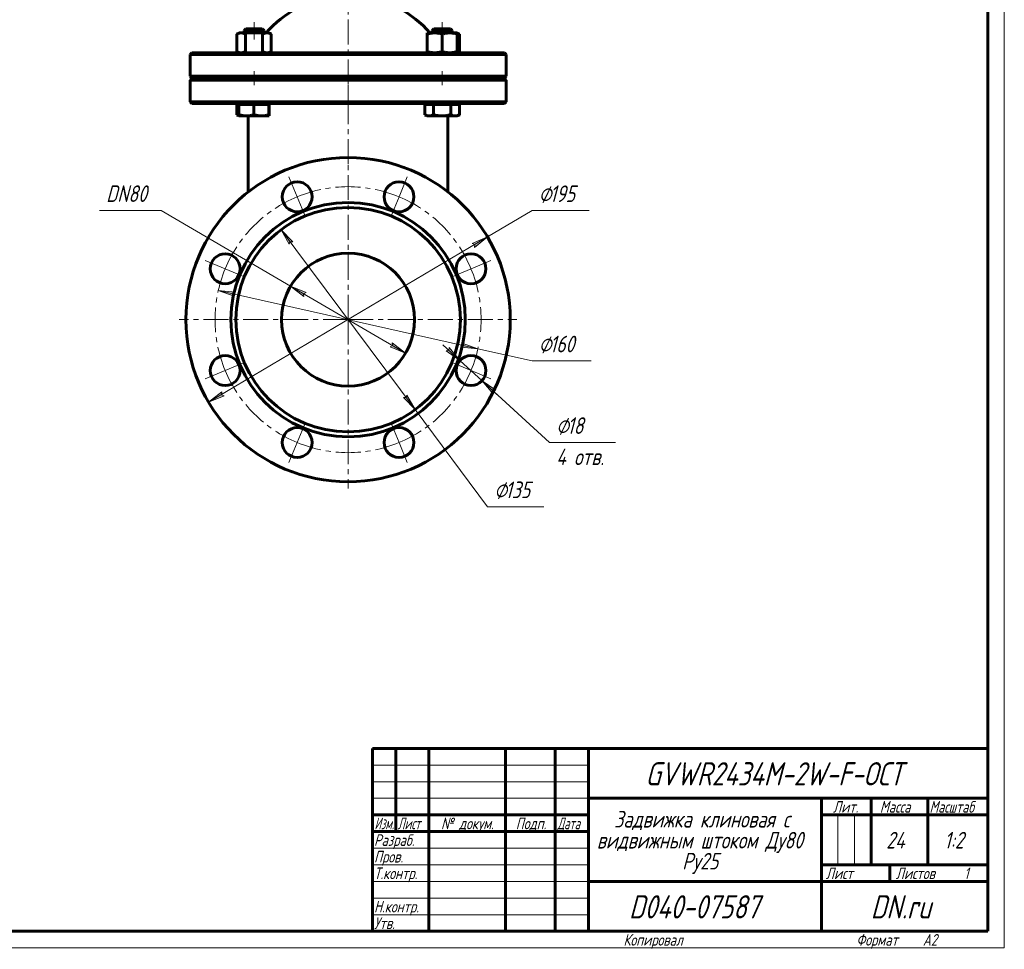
# Model space of a CAD drawing. Header units: millimetres. Extents: x 0 to 594, y 0 to 420.
# Tile 10 of 11: x 298 to 594, y 0 to 279. Entities that reach past the tile are written whole.
import ezdxf

# ---------------------------------------------------------------- set-up
doc = ezdxf.new("R2010")
doc.units = ezdxf.units.MM
for name, pattern in [('K5LT-1', [0]), ('K5LT_AXLED', [12, 7.5, -1.5, 1.5, -1.5]), ('K5LT_BASIC', [0]), ('K5LT_THIN', [0])]:
    doc.linetypes.add(name, pattern=pattern)
doc.layers.add('Системный слой', color=7, linetype='Continuous')
doc.layers.add('Системный слой (1)', color=251, linetype='Continuous', true_color=0x6c6c6c)
doc.styles.add('KDIMTEXTSTYLE', font='txt', dxfattribs={"width": 0.96, "oblique": 15, "height": 5})
doc.styles.add('KTEXTSTYLE', font='txt', dxfattribs={"width": 0.96, "height": 5})
doc.dimstyles.new('KDIMSTYLE (0.50)', dxfattribs={"dimtxt": 5, "dimasz": 1, "dimexe": 2, "dimexo": 0, "dimgap": 1, "dimtad": 1, "dimlfac": 2, "dimtxsty": 'KDIMTEXTSTYLE', "dimsah": 1, "dimcen": 0, "dimdle": 1, "dimadec": 0, "dimazin": 0, "dimtfac": 0.667, "dimtmove": 0, "dimatfit": 3, "dimfxl": 1, "dimtvp": 1, "dimtolj": 1, "dimtzin": 0, "dimarcsym": 0})

# ---------------------------------------------------------------- blocks, each defined once
blk = doc.blocks.new('U18')
at = {"layer": 'Системный слой (1)', "color": 143, "linetype": 'K5LT_BASIC', "lineweight": 60, "true_color": 0x33acca}
for start, end in [(118.0147, 139.1678), (40.8322, 61.9853)]:
    blk.add_arc((396.69, 253.94), 32.5, start, end, dxfattribs=at)
blk = doc.blocks.new('U19')
at = {"layer": 'Системный слой (1)', "color": 143, "linetype": 'K5LT_BASIC', "lineweight": 60, "true_color": 0x33acca}
for p, q in [((419.78, 250.59), (419.8, 250.58)), ((419.8, 250.58), (420.08, 250.43)), ((420.08, 250.43), (420.51, 250.27)), ((420.51, 250.27), (420.91, 250.2)), ((420.91, 250.2), (421.06, 250.19))]:
    blk.add_line(p, q, dxfattribs=at)
blk = doc.blocks.new('U20')
at = {"layer": 'Системный слой (1)', "color": 143, "linetype": 'K5LT_BASIC', "lineweight": 60, "true_color": 0x33acca}
for p, q in [((372.91, 250.2), (372.92, 250.28)), ((372.91, 250.19), (372.91, 250.2)), ((372.91, 250.19), (372.91, 250.19)), ((372.92, 250.45), (372.93, 250.59)), ((372.92, 250.28), (372.92, 250.45))]:
    blk.add_line(p, q, dxfattribs=at)
blk = doc.blocks.new('U21')
at = {"layer": 'Системный слой (1)', "color": 143, "linetype": 'K5LT_BASIC', "lineweight": 60, "true_color": 0x33acca}
for p, q in [((363.21, 250.59), (363.23, 250.58)), ((363.23, 250.58), (363.46, 250.46)), ((363.46, 250.46), (363.69, 250.36)), ((363.69, 250.36), (363.9, 250.28))]:
    blk.add_line(p, q, dxfattribs=at)
blk = doc.blocks.new('U22')
at = {"layer": 'Системный слой (1)', "color": 143, "linetype": 'K5LT_BASIC', "lineweight": 60, "true_color": 0x33acca}
for p, q in [((429.7, 269.36), (429.93, 269.46)), ((429.93, 269.46), (430.17, 269.59)), ((429.48, 269.28), (429.7, 269.36))]:
    blk.add_line(p, q, dxfattribs=at)
blk = doc.blocks.new('U23')
at = {"layer": 'Системный слой (1)', "color": 143, "linetype": 'K5LT_BASIC', "lineweight": 60, "true_color": 0x33acca}
for p, q in [((429.7, 275.02), (429.48, 275.1)), ((429.93, 274.92), (429.7, 275.02)), ((430.17, 274.79), (429.93, 274.92))]:
    blk.add_line(p, q, dxfattribs=at)
blk = doc.blocks.new('U25')
at = {"layer": 'Системный слой (1)', "color": 30, "linetype": 'K5LT_AXLED', "lineweight": 18, "true_color": 0xff8000}
for q in [(396.69, 239.69), (345.94, 188.94), (447.44, 188.94), (396.69, 138.19)]:
    blk.add_line((396.69, 188.94), q, dxfattribs=at)
blk = doc.blocks.new('D5')
at = {"layer": 'Системный слой (1)'}
for points in [[(434.66, 210.68), (438.63, 213.8), (433.99, 211.81), (434.76, 211.5)], [(354.75, 164.09), (359.39, 166.07), (358.62, 166.38), (358.72, 167.2)]]:
    blk.add_hatch(color=7, dxfattribs=at).paths.add_polyline_path(points)
at = {"layer": 'Системный слой (1)', "color": 7, "linetype": 'K5LT_THIN', "lineweight": 18, "true_color": 0xffffff}
for p, q in [((438.63, 213.8), (452.01, 221.72)), ((354.75, 164.09), (438.63, 213.8)), ((433.99, 211.81), (438.63, 213.8)), ((438.63, 213.8), (434.66, 210.68)), ((434.76, 211.5), (433.99, 211.81)), ((434.66, 210.68), (434.76, 211.5)), ((354.75, 164.09), (358.72, 167.2)), ((359.39, 166.07), (354.75, 164.09)), ((358.72, 167.2), (358.62, 166.38)), ((358.62, 166.38), (359.39, 166.07))]:
    blk.add_line(p, q, dxfattribs=at)
blk.add_wipeout([(454.01, 222.72), (454.01, 230.11), (466.68, 230.11), (466.68, 222.72)]).dxf.layer = 'Системный слой (1)'
blk.add_line((452.01, 221.72), (469.21, 221.72), dxfattribs=at)
at = {"layer": 'Системный слой (1)', "color": 7, "char_height": 5, "attachment_point": 1, "style": 'KTEXTSTYLE'}
for s, insert in [('\\fArial|b0|c204|p34;\\H5.0;\\W1.000;\\Q15;\\fGOST Type AU|b0|i0|c204|p34;\\Q15;\\W0.960;⌀', (454.01, 229.31)), ('\\fArial|b0|c204|p34;\\H5.0;\\W1.000;\\Q15;\\fGOST Type AU|b0|i0|c204|p34;\\Q15;\\W0.960;195', (457.32, 229.31))]:
    blk.add_mtext(s, dxfattribs=dict(at, insert=insert))
blk = doc.blocks.new('KDIMARROW_01')
at = {"layer": 'Системный слой'}
blk.add_hatch(color=0, dxfattribs=at).paths.add_polyline_path([(0, 0), (-5, 0.66), (-4.5, 0), (-5, -0.66)])
at = {"layer": 'Системный слой', "color": 0, "linetype": 'K5LT_THIN', "lineweight": 18}
for p, q in [((-4.5, 0), (-5, 0.66)), ((-5, 0.66), (0, 0)), ((0, 0), (-5, -0.66)), ((-5, -0.66), (-4.5, 0))]:
    blk.add_line(p, q, dxfattribs=at)
at = {"layer": 'Системный слой (1)', "color": 0, "linetype": 'K5LT_THIN', "lineweight": 18}
blk.add_line((194.06, 188.94), (193.56, 188.94), dxfattribs=at)
blk = doc.blocks.new('D6')
at = {"layer": 'Системный слой (1)'}
for points in [[(380.04, 212.39), (376.52, 216), (378.98, 211.6), (379.21, 212.39)], [(416.86, 161.88), (414.4, 166.28), (414.17, 165.49), (413.34, 165.5)]]:
    blk.add_hatch(color=7, dxfattribs=at).paths.add_polyline_path(points)
at = {"layer": 'Системный слой (1)', "color": 7, "linetype": 'K5LT_THIN', "lineweight": 18, "true_color": 0xffffff}
for p, q in [((376.52, 216), (380.04, 212.39)), ((378.98, 211.6), (376.52, 216)), ((376.52, 216), (416.86, 161.88)), ((379.21, 212.39), (378.98, 211.6)), ((380.04, 212.39), (379.21, 212.39)), ((414.17, 165.49), (414.4, 166.28)), ((414.4, 166.28), (416.86, 161.88)), ((416.86, 161.88), (413.34, 165.5)), ((413.34, 165.5), (414.17, 165.49)), ((416.86, 161.88), (438.63, 132.67))]:
    blk.add_line(p, q, dxfattribs=at)
blk.add_wipeout([(440.63, 133.67), (440.63, 141.06), (453.04, 141.06), (453.04, 133.67)]).dxf.layer = 'Системный слой (1)'
blk.add_line((438.63, 132.67), (455.56, 132.67), dxfattribs=at)
at = {"layer": 'Системный слой (1)', "color": 7, "char_height": 5, "attachment_point": 1, "style": 'KTEXTSTYLE'}
for s, insert in [('\\fArial|b0|c204|p34;\\H5.0;\\W1.000;\\Q15;\\fGOST Type AU|b0|i0|c204|p34;\\Q15;\\W0.960;⌀', (440.63, 140.26)), ('\\fArial|b0|c204|p34;\\H5.0;\\W1.000;\\Q15;\\fGOST Type AU|b0|i0|c204|p34;\\Q15;\\W0.960;135', (443.94, 140.26))]:
    blk.add_mtext(s, dxfattribs=dict(at, insert=insert))
blk = doc.blocks.new('D7')
at = {"layer": 'Системный слой (1)'}
for points in [[(384.07, 197.07), (379.42, 199.02), (383.4, 195.93), (383.3, 196.75)], [(413.97, 178.86), (409.98, 181.95), (410.08, 181.13), (409.32, 180.81)]]:
    blk.add_hatch(color=7, dxfattribs=at).paths.add_polyline_path(points)
at = {"layer": 'Системный слой (1)', "color": 7, "linetype": 'K5LT_THIN', "lineweight": 18, "true_color": 0xffffff}
for p, q in [((379.42, 199.02), (340.47, 221.74)), ((379.42, 199.02), (384.07, 197.07)), ((383.4, 195.93), (379.42, 199.02)), ((413.97, 178.86), (379.42, 199.02)), ((384.07, 197.07), (383.3, 196.75)), ((383.3, 196.75), (383.4, 195.93)), ((409.32, 180.81), (410.08, 181.13)), ((413.97, 178.86), (409.32, 180.81)), ((410.08, 181.13), (409.98, 181.95)), ((409.98, 181.95), (413.97, 178.86))]:
    blk.add_line(p, q, dxfattribs=at)
blk.add_wipeout([(323.95, 222.74), (323.95, 230.12), (337.89, 230.12), (337.89, 222.74)]).dxf.layer = 'Системный слой (1)'
blk.add_line((340.47, 221.74), (321.95, 221.74), dxfattribs=at)
at = {"layer": 'Системный слой (1)', "color": 7, "insert": (323.95, 229.33), "char_height": 5, "attachment_point": 1, "style": 'KTEXTSTYLE'}
blk.add_mtext('\\fArial|b0|c204|p34;\\H5.0;\\W1.000;\\Q15;\\fGOST Type AU|b0|i0|c204|p34;\\Q15;\\W0.960;DN80', dxfattribs=at)
blk = doc.blocks.new('D8')
at = {"layer": 'Системный слой (1)'}
for points in [[(430.33, 176.67), (427.09, 180.54), (427.01, 179.72), (426.2, 179.57)], [(441.09, 167.7), (436.96, 170.59), (440.2, 166.73), (440.28, 167.55)]]:
    blk.add_hatch(color=7, dxfattribs=at).paths.add_polyline_path(points)
at = {"layer": 'Системный слой (1)', "color": 7, "linetype": 'K5LT_THIN', "lineweight": 18, "true_color": 0xffffff}
for p, q in [((430.33, 176.67), (425.17, 181.41)), ((427.01, 179.72), (426.2, 179.57)), ((426.2, 179.57), (430.33, 176.67)), ((427.09, 180.54), (427.01, 179.72)), ((430.33, 176.67), (427.09, 180.54)), ((430.33, 176.67), (436.96, 170.59)), ((436.96, 170.59), (440.2, 166.73)), ((441.09, 167.7), (436.96, 170.59)), ((436.96, 170.59), (442.12, 165.86)), ((436.96, 170.59), (457.25, 151.99)), ((440.2, 166.73), (440.28, 167.55)), ((440.28, 167.55), (441.09, 167.7))]:
    blk.add_line(p, q, dxfattribs=at)
blk.add_wipeout([(459.25, 143.6), (459.25, 160.37), (474.49, 160.37), (474.49, 143.6)]).dxf.layer = 'Системный слой (1)'
blk.add_line((457.25, 151.99), (477.12, 151.99), dxfattribs=at)
at = {"layer": 'Системный слой (1)', "color": 7, "char_height": 5, "attachment_point": 1, "style": 'KTEXTSTYLE'}
for s, insert in [('\\fArial|b0|c204|p34;\\H5.0;\\W1.000;\\Q15;\\fGOST Type AU|b0|i0|c204|p34;\\Q15;\\W0.960;⌀', (459.25, 159.57)), ('\\fArial|b0|c204|p34;\\H5.0;\\W1.000;\\Q15;\\fGOST Type AU|b0|i0|c204|p34;\\Q15;\\W0.960;18', (462.56, 159.57)), ('\\fArial|b0|c204|p34;\\H5.0;\\W1.000;\\Q15;\\fGOST Type AU|b0|i0|c204|p34;\\Q15;\\W0.960;4 отв.', (459.25, 150.19))]:
    blk.add_mtext(s, dxfattribs=dict(at, insert=insert))
blk = doc.blocks.new('U27')
at = {"layer": 'Системный слой (1)', "color": 30, "linetype": 'K5LT_AXLED', "lineweight": 18, "true_color": 0xff8000}
for p, q in [((381.38, 225.9), (378.9, 231.9)), ((412, 225.9), (414.49, 231.9)), ((383.87, 219.89), (381.38, 225.9)), ((409.51, 219.89), (412, 225.9)), ((359.74, 204.25), (353.73, 206.74)), ((433.65, 204.25), (439.65, 206.74)), ((365.74, 201.76), (359.74, 204.25)), ((427.64, 201.76), (433.65, 204.25)), ((365.74, 176.12), (359.74, 173.63)), ((427.64, 176.12), (433.65, 173.63)), ((359.74, 173.63), (353.73, 171.15)), ((433.65, 173.63), (439.65, 171.15)), ((383.87, 157.99), (381.38, 151.99)), ((409.51, 157.99), (412, 151.99)), ((381.38, 151.99), (378.9, 145.98)), ((412, 151.99), (414.49, 145.98))]:
    blk.add_line(p, q, dxfattribs=at)
for start, end in [(67.5, 112.5), (112.5, 157.5), (22.5, 67.5), (157.5, 202.5), (337.5, 22.5), (202.5, 247.5), (292.5, 337.5), (247.5, 292.5)]:
    blk.add_arc((396.69, 188.94), 40, start, end, dxfattribs=at)
blk = doc.blocks.new('D9')
at = {"layer": 'Системный слой (1)'}
for points in [[(362.05, 196.72), (362.69, 197.25), (357.66, 197.7), (362.4, 195.97)], [(435.72, 180.18), (430.99, 181.92), (431.33, 181.16), (430.7, 180.63)]]:
    blk.add_hatch(color=7, dxfattribs=at).paths.add_polyline_path(points)
at = {"layer": 'Системный слой (1)', "color": 7, "linetype": 'K5LT_THIN', "lineweight": 18, "true_color": 0xffffff}
for p, q in [((357.66, 197.7), (362.69, 197.25)), ((362.4, 195.97), (357.66, 197.7)), ((357.66, 197.7), (435.72, 180.18)), ((362.69, 197.25), (362.05, 196.72)), ((362.05, 196.72), (362.4, 195.97)), ((430.7, 180.63), (431.33, 181.16)), ((435.72, 180.18), (430.7, 180.63)), ((431.33, 181.16), (430.99, 181.92)), ((430.99, 181.92), (435.72, 180.18)), ((435.72, 180.18), (452.01, 176.52))]:
    blk.add_line(p, q, dxfattribs=at)
blk.add_wipeout([(454.01, 177.52), (454.01, 184.9), (467.19, 184.9), (467.19, 177.52)]).dxf.layer = 'Системный слой (1)'
blk.add_line((452.01, 176.52), (469.74, 176.52), dxfattribs=at)
at = {"layer": 'Системный слой (1)', "color": 7, "char_height": 5, "attachment_point": 1, "style": 'KTEXTSTYLE'}
for s, insert in [('\\fArial|b0|c204|p34;\\H5.0;\\W1.000;\\Q15;\\fGOST Type AU|b0|i0|c204|p34;\\Q15;\\W0.960;⌀', (454.01, 184.11)), ('\\fArial|b0|c204|p34;\\H5.0;\\W1.000;\\Q15;\\fGOST Type AU|b0|i0|c204|p34;\\Q15;\\W0.960;160', (457.32, 184.11))]:
    blk.add_mtext(s, dxfattribs=dict(at, insert=insert))
blk = doc.blocks.new('U30')
at = {"color": 7, "linetype": 'K5LT_THIN', "lineweight": 18, "true_color": 0xffffff}
for p, q in [((594, 420), (594, 0)), ((404, 55), (469, 55)), ((404, 50), (469, 50)), ((404, 45), (469, 45)), ((543.96, 25), (543.96, 40)), ((548.98, 25), (548.98, 40)), ((404, 30), (469, 30)), ((404, 25), (469, 25)), ((404, 20), (469, 20)), ((404, 15), (469, 15)), ((404, 10), (469, 10)), ((594, 0), (0, 0))]:
    blk.add_line(p, q, dxfattribs=at)
at = {"color": 143, "linetype": 'K5LT_BASIC', "lineweight": 60, "true_color": 0x33acca}
for p, q in [((589, 415), (589, 5)), ((404, 60), (589, 60)), ((404, 5), (404, 60)), ((411, 35), (411, 60)), ((421, 5), (421, 60)), ((444, 5), (444, 60)), ((459, 5), (459, 60)), ((469, 5), (469, 60)), ((469, 45), (589, 45)), ((539, 5), (539, 45)), ((554, 25), (554, 45)), ((571, 25), (571, 45)), ((404, 40), (469, 40)), ((539, 40), (554, 40)), ((554, 40), (589, 40)), ((404, 35), (469, 35)), ((539, 25), (589, 25)), ((559.57, 20), (559.57, 25)), ((469, 20), (539, 20)), ((539, 20), (589, 20)), ((589, 5), (20, 5))]:
    blk.add_line(p, q, dxfattribs=at)
at = {"color": 7, "attachment_point": 1, "style": 'KTEXTSTYLE'}
for s, insert, char_height in [('\\fArial|b0|c204|p34;\\H5.0;\\W1.000;\\Q15;\\fGOST Type AU|b0|i0|c204|p34;\\Q15;\\W0.960;\\H7.00;GVWR2434M-2W-F-ОСТ', (486.05, 55.86), 7), ('\\fArial|b0|c204|p34;\\H5.0;\\W1.000;\\Q15;\\fGOST Type AU|b0|i0|c204|p34;\\Q15;\\W0.926;\\H3.50;Масштаб', (571.52, 44.18), 3.5), ('\\fArial|b0|c204|p34;\\H5.0;\\W1.000;\\Q15;\\fGOST Type AU|b0|i0|c204|p34;\\Q15;\\W0.960;\\H3.50;Лит.', (542.47, 44.18), 3.5), ('\\fArial|b0|c204|p34;\\H5.0;\\W1.000;\\Q15;\\fGOST Type AU|b0|i0|c204|p34;\\Q15;\\W0.960;\\H3.50;Масса', (556.58, 44.18), 3.5), ('\\fArial|b0|c204|p34;\\H5.0;\\W1.000;\\Q15;\\fGOST Type AU|b0|i0|c204|p34;\\Q15;\\W0.786;\\H3.50;Изм.', (404.62, 39.18), 3.5), ('\\fArial|b0|c204|p34;\\H5.0;\\W1.000;\\Q15;\\fGOST Type AU|b0|i0|c204|p34;\\Q15;\\W0.800;\\H3.50;Лист', (411.61, 39.18), 3.5), ('\\fArial|b0|c204|p34;\\H5.0;\\W1.000;\\Q15;\\fGOST Type AU|b0|i0|c204|p34;\\Q15;\\W0.960;\\H3.50;№ докум.', (424.63, 39.18), 3.5), ('\\fArial|b0|c204|p34;\\H5.0;\\W1.000;\\Q15;\\fGOST Type AU|b0|i0|c204|p34;\\Q15;\\W0.960;\\H3.50;Подп.', (447.1, 39.18), 3.5), ('\\fArial|b0|c204|p34;\\H5.0;\\W1.000;\\Q15;\\fGOST Type AU|b0|i0|c204|p34;\\Q15;\\W0.800;\\H3.50;Дата', (459.61, 39.18), 3.5), ('\\fArial|b0|c204|p34;\\H5.0;\\W1.000;\\Q15;\\fGOST Type AU|b0|i0|c204|p34;\\Q15;\\W0.960;Задвижка клиновая с', (476.7, 41.21), 5), ('\\fArial|b0|c204|p34;\\H5.0;\\W1.000;\\Q15;\\fGOST Type AU|b0|i0|c204|p34;\\Q15;\\W0.960;\\H3.50;Разраб.', (404.5, 34.18), 3.5), ('\\fArial|b0|c204|p34;\\H5.0;\\W1.000;\\Q15;\\fGOST Type AU|b0|i0|c204|p34;\\Q15;\\W0.960;видвижным штоком Ду80', (471.47, 34.9), 5), ('\\fArial|b0|c204|p34;\\H5.0;\\W1.000;\\Q15;\\fGOST Type AU|b0|i0|c204|p34;\\Q15;\\W0.960;24', (558.48, 34.9), 5), ('\\fArial|b0|c204|p34;\\H5.0;\\W1.000;\\Q15;\\fGOST Type AU|b0|i0|c204|p34;\\Q15;\\W0.960;{\\c16737820;1:2}', (575.92, 34.9), 5), ('\\fArial|b0|c204|p34;\\H5.0;\\W1.000;\\Q15;\\fGOST Type AU|b0|i0|c204|p34;\\Q15;\\W0.960;\\H3.50;Пров.', (404.5, 29.18), 3.5), ('\\fArial|b0|c204|p34;\\H5.0;\\W1.000;\\Q15;\\fGOST Type AU|b0|i0|c204|p34;\\Q15;\\W0.960;Ру25', (497.14, 28.59), 5), ('\\fArial|b0|c204|p34;\\H5.0;\\W1.000;\\Q15;\\fGOST Type AU|b0|i0|c204|p34;\\Q15;\\W0.960;\\H3.50;Т.контр.', (404.5, 24.18), 3.5), ('\\fArial|b0|c204|p34;\\H5.0;\\W1.000;\\Q15;\\fGOST Type AU|b0|i0|c204|p34;\\Q15;\\W0.960;\\H3.50;Лист', (540.32, 24.18), 3.5), ('\\fArial|b0|c204|p34;\\H5.0;\\W1.000;\\Q15;\\fGOST Type AU|b0|i0|c204|p34;\\Q15;\\W0.960;\\H3.50;Листов', (561.36, 24.18), 3.5), ('\\fArial|b0|c204|p34;\\H5.0;\\W1.000;\\Q15;\\fGOST Type AU|b0|i0|c204|p34;\\Q15;\\W0.960;\\H3.50;1', (581.91, 24.18), 3.5), ('\\fArial|b0|c204|p34;\\H5.0;\\W1.000;\\Q15;\\fGOST Type AU|b0|i0|c204|p34;\\Q15;\\W0.960;\\H7.00;D040-07587', (481.15, 15.86), 7), ('\\fArial|b0|c204|p34;\\H5.0;\\W1.000;\\Q15;\\fGOST Type AU|b0|i0|c204|p34;\\Q15;\\W0.960;\\H7.00;DN.ru', (553.84, 15.86), 7), ('\\fArial|b0|c204|p34;\\H5.0;\\W1.000;\\Q15;\\fGOST Type AU|b0|i0|c204|p34;\\Q15;\\W0.960;\\H3.50;Н.контр.', (404.5, 14.18), 3.5), ('\\fArial|b0|c204|p34;\\H5.0;\\W1.000;\\Q15;\\fGOST Type AU|b0|i0|c204|p34;\\Q15;\\W0.960;\\H3.50;Утв.', (404.5, 9.18), 3.5), ('\\fArial|b0|c204|p34;\\H5.0;\\W1.000;\\Q15;\\fGOST Type AU|b0|i0|c204|p34;\\Q15;\\W0.960;\\H3.50;Копировал', (479.5, 4.18), 3.5), ('\\fArial|b0|c204|p34;\\H5.0;\\W1.000;\\Q15;\\fGOST Type AU|b0|i0|c204|p34;\\Q15;\\W0.960;\\H3.50;Формат', (549.5, 4.18), 3.5), ('\\fArial|b0|c204|p34;\\H5.0;\\W1.000;\\Q15;\\fGOST Type AU|b0|i0|c204|p34;\\Q15;\\W0.960;\\H3.50;A2', (569.5, 4.18), 3.5)]:
    blk.add_mtext(s, dxfattribs=dict(at, insert=insert, char_height=char_height))

msp = doc.modelspace()

# ---------------------------------------------------------------- linework, layer by layer
at = {"layer": 'Системный слой (1)', "color": 30, "linetype": 'K5LT_AXLED', "lineweight": 18, "true_color": 0xff8000}
for p, q in [((368.4072, 278.4404), (368.4072, 273.1904)), ((424.9758, 278.4404), (424.9758, 273.1904)), ((396.6915, 259.6904), (396.6915, 273.6392)), ((368.4072, 263.6904), (368.4072, 259.4404)), ((424.9758, 263.6904), (424.9758, 259.4404)), ((396.6915, 251.9404), (396.6915, 263.4404))]:
    msp.add_line(p, q, dxfattribs=at)
at = {"layer": 'Системный слой (1)', "color": 143, "linetype": 'K5LT_BASIC', "lineweight": 60, "true_color": 0x33acca}
for p, q in [((365.944, 276.4404), (365.4072, 275.9036)), ((365.4072, 275.1904), (365.4072, 275.9036)), ((365.4072, 275.9036), (368.386, 275.9036)), ((370.8705, 276.4404), (365.944, 276.4404)), ((368.386, 275.9036), (371.4072, 275.9036)), ((370.8705, 276.4404), (371.4072, 275.9036)), ((371.4072, 275.1904), (371.4072, 275.9036)), ((422.5126, 276.4404), (421.9758, 275.9036)), ((421.9758, 275.1904), (421.9758, 275.9036)), ((421.9758, 275.9036), (427.9757, 275.9036)), ((427.439, 276.4404), (422.5126, 276.4404)), ((427.439, 276.4404), (427.9758, 275.9036)), ((427.9757, 275.9036), (427.9758, 275.9036)), ((427.9758, 275.1904), (427.9758, 275.9036)), ((363.9072, 275.1904), (363.2111, 274.7885)), ((363.2111, 274.7885), (363.2111, 269.5923)), ((363.9072, 275.1904), (364.5101, 275.1904)), ((364.5101, 275.1904), (368.4072, 275.1904)), ((365.8092, 274.7885), (365.8092, 269.5923)), ((368.4072, 275.1904), (372.3044, 275.1904)), ((371.0053, 274.7885), (371.0053, 269.5923)), ((372.3044, 275.1904), (372.9072, 275.1904)), ((372.9072, 275.1904), (373.6034, 274.7885)), ((373.6034, 274.7885), (373.6034, 269.5923)), ((420.4758, 274.7885), (420.4758, 275.1904)), ((420.4758, 275.1904), (422.7258, 275.1904)), ((420.4758, 274.7885), (420.4758, 269.5923)), ((422.7258, 275.1904), (427.2258, 275.1904)), ((424.9758, 274.7885), (424.9758, 269.5923)), ((427.2258, 275.1904), (429.4758, 275.1904)), ((429.4758, 275.1904), (430.1719, 274.7885)), ((429.4758, 275.1904), (429.4758, 274.7885)), ((429.4758, 274.7885), (429.4758, 269.5923)), ((430.1719, 274.7885), (430.1719, 269.5923)), ((363.9072, 269.1904), (363.2111, 269.5923)), ((372.9072, 269.1904), (373.6034, 269.5923)), ((420.4758, 269.1904), (420.4758, 269.5923)), ((429.4758, 269.5923), (429.4758, 269.1904)), ((429.4758, 269.1904), (430.1719, 269.5923)), ((349.6915, 269.1904), (349.1915, 268.6904)), ((349.1915, 262.1904), (349.1915, 268.6904)), ((349.1915, 268.6904), (444.1915, 268.6904)), ((443.6915, 269.1904), (349.6915, 269.1904)), ((443.6915, 269.1904), (444.1915, 268.6904)), ((444.1915, 262.1904), (444.1915, 268.6904)), ((349.6915, 261.6904), (349.1915, 262.1904)), ((444.1915, 262.1904), (349.1915, 262.1904)), ((349.6915, 261.4404), (349.1915, 260.9404)), ((349.1915, 260.9404), (444.1915, 260.9404)), ((349.1915, 254.4404), (349.1915, 260.9404)), ((349.6915, 261.6904), (443.6915, 261.6904)), ((443.6915, 261.4404), (349.6915, 261.4404)), ((365.4072, 261.4404), (365.4072, 261.6904)), ((371.4072, 261.4404), (371.4072, 261.6904)), ((421.9758, 261.4404), (421.9758, 261.6904)), ((427.9758, 261.4404), (427.9758, 261.6904)), ((443.6915, 261.6904), (444.1915, 262.1904)), ((443.6915, 261.4404), (444.1915, 260.9404)), ((444.1915, 254.4404), (444.1915, 260.9404)), ((349.6915, 253.9404), (349.1915, 254.4404)), ((444.1915, 254.4404), (349.1915, 254.4404)), ((349.6915, 253.9404), (443.6915, 253.9404)), ((363.2112, 253.6403), (363.889, 253.6403)), ((363.2112, 253.6403), (363.2112, 250.5923)), ((363.889, 253.6403), (363.889, 250.5923)), ((363.889, 253.6403), (366.1297, 253.6403)), ((363.9072, 253.6403), (363.9072, 253.9404)), ((366.1297, 253.6403), (368.3705, 253.6403)), ((368.3705, 253.6403), (368.3705, 250.5923)), ((368.3705, 253.6403), (370.6296, 253.6403)), ((370.6296, 253.6403), (372.8888, 253.6403)), ((372.8888, 253.6403), (372.8888, 250.5923)), ((372.8888, 253.6403), (372.9071, 253.6403)), ((372.9071, 253.6403), (372.9255, 253.6403)), ((372.9072, 253.6403), (372.9072, 253.9404)), ((372.9255, 253.6403), (372.9255, 250.5923)), ((419.7798, 253.6403), (419.7798, 250.5923)), ((419.7798, 253.6403), (421.0629, 253.6403)), ((420.4758, 253.6403), (420.4758, 253.9404)), ((421.0629, 253.6403), (422.346, 253.6403)), ((422.346, 253.6403), (422.346, 250.5923)), ((422.346, 253.6403), (424.944, 253.6403)), ((424.944, 253.6403), (427.542, 253.6403)), ((427.542, 253.6403), (428.8569, 253.6403)), ((427.542, 253.6403), (427.542, 250.5923)), ((428.8569, 253.6403), (430.1718, 253.6403)), ((429.4758, 253.6403), (429.4758, 253.9404)), ((430.1718, 253.6403), (430.1718, 250.5923)), ((443.6915, 253.9404), (444.1915, 254.4404)), ((363.9071, 250.1904), (363.2315, 250.5805)), ((366.1297, 250.1903), (363.9072, 250.1903)), ((370.6296, 250.1903), (366.1297, 250.1903)), ((366.6915, 240.3244), (366.6915, 250.1903)), ((372.9071, 250.1903), (370.6296, 250.1903)), ((372.9072, 250.1903), (372.9071, 250.1903)), ((420.4758, 250.1903), (419.8, 250.5805)), ((421.0629, 250.1903), (420.4758, 250.1903)), ((424.944, 250.1903), (421.0629, 250.1903)), ((428.8569, 250.1903), (424.944, 250.1903)), ((426.6915, 250.1903), (426.6915, 240.3244)), ((429.4758, 250.1903), (428.8569, 250.1903)), ((429.4758, 250.1903), (430.1516, 250.5805)), ((430.1718, 250.5923), (430.1512, 250.5803)), ((366.6915, 227.3665), (366.6915, 240.3244)), ((426.6915, 240.3244), (426.6915, 227.3665))]:
    msp.add_line(p, q, dxfattribs=at)
for centre, radius in [((396.6915, 188.9404), 48.75), ((381.3842, 225.8956), 4.5), ((411.9989, 225.8956), 4.5), ((396.6915, 188.9404), 35.25), ((396.6915, 188.9404), 33.75), ((359.7363, 204.2477), 4.5), ((396.6915, 188.9404), 20), ((433.6467, 204.2477), 4.5), ((359.7363, 173.6331), 4.5), ((433.6467, 173.6331), 4.5), ((381.3842, 151.9852), 4.5), ((411.9989, 151.9852), 4.5)]:
    msp.add_circle(centre, radius, dxfattribs=at)
for points, knots in [([(364.5101, 275.1904), (364.4536, 275.1904), (364.3424, 275.1856), (364.1767, 275.1642), (364.0165, 275.1306), (363.8596, 275.0858), (363.6774, 275.0209), (363.4627, 274.9265), (363.2967, 274.8379), (363.2111, 274.7885)], [0, 0, 0, 0, 1.41385813, 2.7452481, 4.00367356, 5.20677346, 6.3892885, 8.16295536, 10, 10, 10, 10]), ([(365.8092, 274.7885), (365.6976, 274.8529), (365.5077, 274.9515), (365.2531, 275.0561), (365.038, 275.1232), (364.8383, 275.166), (364.6645, 275.1866), (364.556, 275.1904), (364.5101, 275.1904)], [0, 0, 0, 0, 2.09027351, 3.69653545, 5.22199797, 6.65059964, 8.0107907, 9, 9, 9, 9]), ([(372.3044, 275.1904), (372.2478, 275.1904), (372.1366, 275.1856), (371.9709, 275.1642), (371.8107, 275.1306), (371.6539, 275.0858), (371.4716, 275.0209), (371.2569, 274.9265), (371.0909, 274.8379), (371.0053, 274.7885)], [0, 0, 0, 0, 1.41385813, 2.7452481, 4.00367356, 5.20677346, 6.3892885, 8.16295536, 10, 10, 10, 10]), ([(373.6034, 274.7885), (373.4918, 274.8529), (373.3019, 274.9515), (373.0474, 275.0561), (372.8322, 275.1232), (372.6325, 275.166), (372.4587, 275.1866), (372.3502, 275.1904), (372.3044, 275.1904)], [0, 0, 0, 0, 2.09027351, 3.69653545, 5.22199797, 6.65059964, 8.0107907, 9, 9, 9, 9]), ([(422.7258, 275.1904), (422.6278, 275.1904), (422.4353, 275.1856), (422.1483, 275.1642), (421.8707, 275.1306), (421.5991, 275.0858), (421.2834, 275.0209), (420.9116, 274.9265), (420.624, 274.8379), (420.4758, 274.7885)], [0, 0, 0, 0, 1.41385813, 2.7452481, 4.00367356, 5.20677346, 6.3892885, 8.16295536, 10, 10, 10, 10]), ([(424.9758, 274.7885), (424.7825, 274.8529), (424.4536, 274.9515), (424.0127, 275.0561), (423.6401, 275.1232), (423.2942, 275.166), (422.9931, 275.1866), (422.8053, 275.1904), (422.7258, 275.1904)], [0, 0, 0, 0, 2.09027351, 3.69653545, 5.22199797, 6.65059964, 8.0107907, 9, 9, 9, 9]), ([(427.2258, 275.1904), (427.1278, 275.1904), (426.9353, 275.1856), (426.6483, 275.1642), (426.3707, 275.1306), (426.0991, 275.0858), (425.7834, 275.0209), (425.4116, 274.9265), (425.124, 274.8379), (424.9758, 274.7885)], [0, 0, 0, 0, 1.41385813, 2.7452481, 4.00367356, 5.20677346, 6.3892885, 8.16295536, 10, 10, 10, 10]), ([(429.4758, 274.7885), (429.2825, 274.8529), (428.9536, 274.9515), (428.5127, 275.0561), (428.1401, 275.1232), (427.7942, 275.166), (427.4931, 275.1866), (427.3053, 275.1904), (427.2258, 275.1904)], [0, 0, 0, 0, 2.09027351, 3.69653545, 5.22199797, 6.65059964, 8.0107907, 9, 9, 9, 9]), ([(363.2111, 269.5923), (363.3227, 269.5279), (363.5126, 269.4292), (363.7671, 269.3247), (363.9823, 269.2576), (364.182, 269.2148), (364.3558, 269.1942), (364.4643, 269.1904), (364.5101, 269.1904)], [0, 0, 0, 0, 2.09027351, 3.69653545, 5.22199797, 6.65059964, 8.0107907, 9, 9, 9, 9]), ([(364.5101, 269.1904), (364.5667, 269.1904), (364.6779, 269.1952), (364.8436, 269.2166), (365.0038, 269.2502), (365.1606, 269.295), (365.3429, 269.3599), (365.5576, 269.4543), (365.7236, 269.5429), (365.8092, 269.5923)], [0, 0, 0, 0, 1.41385813, 2.7452481, 4.00367356, 5.20677346, 6.3892885, 8.16295536, 10, 10, 10, 10]), ([(371.0053, 269.5923), (371.1169, 269.5279), (371.3068, 269.4292), (371.5614, 269.3247), (371.7765, 269.2576), (371.9762, 269.2148), (372.15, 269.1942), (372.2585, 269.1904), (372.3044, 269.1904)], [0, 0, 0, 0, 2.09027351, 3.69653545, 5.22199797, 6.65059964, 8.0107907, 9, 9, 9, 9]), ([(372.3044, 269.1904), (372.3609, 269.1904), (372.4721, 269.1952), (372.6378, 269.2166), (372.798, 269.2502), (372.9549, 269.295), (373.1371, 269.3599), (373.3518, 269.4543), (373.5178, 269.5429), (373.6034, 269.5923)], [0, 0, 0, 0, 1.41385813, 2.7452481, 4.00367356, 5.20677346, 6.3892885, 8.16295536, 10, 10, 10, 10]), ([(420.4758, 269.5923), (420.6691, 269.5279), (420.998, 269.4292), (421.4389, 269.3247), (421.8115, 269.2576), (422.1574, 269.2148), (422.4584, 269.1942), (422.6463, 269.1904), (422.7258, 269.1904)], [0, 0, 0, 0, 2.09027351, 3.69653545, 5.22199797, 6.65059964, 8.0107907, 9, 9, 9, 9]), ([(422.7258, 269.1904), (422.8238, 269.1904), (423.0163, 269.1952), (423.3033, 269.2166), (423.5808, 269.2502), (423.8525, 269.295), (424.1682, 269.3599), (424.54, 269.4543), (424.8275, 269.5429), (424.9758, 269.5923)], [0, 0, 0, 0, 1.41385813, 2.7452481, 4.00367356, 5.20677346, 6.3892885, 8.16295536, 10, 10, 10, 10]), ([(424.9758, 269.5923), (425.1691, 269.5279), (425.498, 269.4292), (425.9389, 269.3247), (426.3115, 269.2576), (426.6574, 269.2148), (426.9584, 269.1942), (427.1463, 269.1904), (427.2258, 269.1904)], [0, 0, 0, 0, 2.09027351, 3.69653545, 5.22199797, 6.65059964, 8.0107907, 9, 9, 9, 9]), ([(427.2258, 269.1904), (427.3238, 269.1904), (427.5163, 269.1952), (427.8033, 269.2166), (428.0808, 269.2502), (428.3525, 269.295), (428.6682, 269.3599), (429.04, 269.4543), (429.3275, 269.5429), (429.4758, 269.5923)], [0, 0, 0, 0, 1.41385813, 2.7452481, 4.00367356, 5.20677346, 6.3892885, 8.16295536, 10, 10, 10, 10]), ([(363.889, 250.5923), (364.0815, 250.5278), (364.409, 250.4292), (364.8481, 250.3246), (365.2192, 250.2575), (365.5637, 250.2147), (365.8635, 250.1942), (366.0506, 250.1903), (366.1297, 250.1903)], [0, 0, 0, 0, 2.09027351, 3.69653545, 5.22199797, 6.65059964, 8.0107907, 9, 9, 9, 9]), ([(363.9071, 250.1904), (363.9064, 250.1909), (363.9048, 250.1963), (363.9026, 250.2178), (363.9003, 250.2509), (363.8982, 250.295), (363.8956, 250.3593), (363.8926, 250.4536), (363.8902, 250.5425), (363.889, 250.5923)], [0, 0, 0, 0, 1.39499864, 2.69593029, 3.94119445, 5.142079, 6.32940514, 8.12583794, 10, 10, 10, 10]), ([(366.1297, 250.1903), (366.2273, 250.1903), (366.4191, 250.1951), (366.7049, 250.2165), (366.9813, 250.2502), (367.2518, 250.2949), (367.5662, 250.3598), (367.9365, 250.4542), (368.2229, 250.5429), (368.3705, 250.5923)], [0, 0, 0, 0, 1.41385813, 2.7452481, 4.00367356, 5.20677346, 6.3892885, 8.16295536, 10, 10, 10, 10]), ([(368.3705, 250.5923), (368.5646, 250.5278), (368.8948, 250.4292), (369.3375, 250.3246), (369.7116, 250.2575), (370.059, 250.2147), (370.3612, 250.1942), (370.5498, 250.1903), (370.6296, 250.1903)], [0, 0, 0, 0, 2.09027351, 3.69653545, 5.22199797, 6.65059964, 8.0107907, 9, 9, 9, 9]), ([(370.6296, 250.1903), (370.728, 250.1903), (370.9213, 250.1951), (371.2095, 250.2165), (371.4881, 250.2502), (371.7609, 250.2949), (372.0779, 250.3598), (372.4512, 250.4542), (372.7399, 250.5429), (372.8888, 250.5923)], [0, 0, 0, 0, 1.41385813, 2.7452481, 4.00367356, 5.20677346, 6.3892885, 8.16295536, 10, 10, 10, 10]), ([(372.8888, 250.5923), (372.8903, 250.5278), (372.893, 250.4292), (372.8966, 250.3246), (372.8997, 250.2575), (372.9025, 250.2147), (372.905, 250.1942), (372.9065, 250.1903), (372.9071, 250.1903)], [0, 0, 0, 0, 2.09027351, 3.69653545, 5.22199797, 6.65059964, 8.0107907, 9, 9, 9, 9]), ([(421.0629, 250.1903), (421.1187, 250.1903), (421.2285, 250.1951), (421.3922, 250.2165), (421.5505, 250.2502), (421.7054, 250.2949), (421.8854, 250.3598), (422.0974, 250.4542), (422.2614, 250.5429), (422.346, 250.5923)], [0, 0, 0, 0, 1.41385813, 2.7452481, 4.00367356, 5.20677346, 6.3892885, 8.16295536, 10, 10, 10, 10]), ([(422.346, 250.5923), (422.5692, 250.5278), (422.9489, 250.4292), (423.458, 250.3246), (423.8882, 250.2575), (424.2877, 250.2147), (424.6353, 250.1942), (424.8522, 250.1903), (424.944, 250.1903)], [0, 0, 0, 0, 2.09027351, 3.69653545, 5.22199797, 6.65059964, 8.0107907, 9, 9, 9, 9]), ([(424.944, 250.1903), (425.0571, 250.1903), (425.2794, 250.1951), (425.6108, 250.2165), (425.9313, 250.2502), (426.245, 250.2949), (426.6095, 250.3598), (427.0388, 250.4542), (427.3708, 250.5429), (427.542, 250.5923)], [0, 0, 0, 0, 1.41385813, 2.7452481, 4.00367356, 5.20677346, 6.3892885, 8.16295536, 10, 10, 10, 10]), ([(427.542, 250.5923), (427.6549, 250.5278), (427.8471, 250.4292), (428.1048, 250.3246), (428.3226, 250.2575), (428.5247, 250.2147), (428.7007, 250.1942), (428.8105, 250.1903), (428.8569, 250.1903)], [0, 0, 0, 0, 2.09027351, 3.69653545, 5.22199797, 6.65059964, 8.0107907, 9, 9, 9, 9]), ([(428.8569, 250.1903), (428.9142, 250.1903), (429.0267, 250.1951), (429.1944, 250.2165), (429.3566, 250.2502), (429.5154, 250.2949), (429.6998, 250.3598), (429.9171, 250.4542), (430.0852, 250.5429), (430.1718, 250.5923)], [0, 0, 0, 0, 1.41385813, 2.7452481, 4.00367356, 5.20677346, 6.3892885, 8.16295536, 10, 10, 10, 10])]:
    msp.add_open_spline(points, degree=3, knots=knots, dxfattribs=at)
at = {"layer": 'Системный слой (1)', "color": 7, "linetype": 'K5LT-1'}
for points, knots in [([(368.4072, 275.1904), (368.3656, 275.1904), (368.283, 275.1897), (368.1603, 275.1868), (368.0381, 275.182), (367.8747, 275.173), (367.6698, 275.157), (367.4334, 275.1313), (367.2053, 275.1002), (367.0222, 275.0706), (366.8737, 275.0439), (366.7617, 275.0224), (366.6486, 274.9993), (366.5144, 274.9703), (366.3585, 274.9343), (366.1794, 274.8899), (365.9965, 274.8416), (365.8721, 274.8066), (365.8092, 274.7885)], [0.527138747, 0.527138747, 0.527138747, 0.527138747, 0.553145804, 0.579152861, 0.605159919, 0.631166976, 0.68318109, 0.735195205, 0.780519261, 0.825843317, 0.848505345, 0.871167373, 0.893829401, 0.916491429, 0.950937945, 0.985384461, 1.019830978, 1.054277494, 1.054277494, 1.054277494, 1.054277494]), ([(371.0053, 274.7885), (370.9656, 274.7999), (370.8855, 274.8227), (370.765, 274.8556), (370.647, 274.8866), (370.4922, 274.9256), (370.3019, 274.9704), (370.1141, 275.0103), (369.9635, 275.0397), (369.849, 275.0605), (369.7355, 275.0798), (369.5098, 275.1153), (369.2601, 275.1463), (368.9847, 275.1699), (368.7285, 275.1856), (368.5363, 275.1904), (368.4072, 275.1904)], [0, 0, 0, 0, 0.022229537, 0.044459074, 0.066688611, 0.088918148, 0.133377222, 0.177836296, 0.201132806, 0.224429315, 0.247725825, 0.271022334, 0.364208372, 0.404940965, 0.445673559, 0.527138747, 0.527138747, 0.527138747, 0.527138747]), ([(365.8092, 269.5923), (365.8489, 269.5808), (365.929, 269.5581), (366.0495, 269.5252), (366.1675, 269.4942), (366.3223, 269.4552), (366.5126, 269.4104), (366.7004, 269.3705), (366.851, 269.3411), (366.9655, 269.3203), (367.079, 269.301), (367.3047, 269.2655), (367.5544, 269.2345), (367.8298, 269.2109), (368.086, 269.1952), (368.2782, 269.1904), (368.4072, 269.1904)], [0, 0, 0, 0, 0.022229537, 0.044459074, 0.066688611, 0.088918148, 0.133377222, 0.177836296, 0.201132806, 0.224429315, 0.247725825, 0.271022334, 0.364208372, 0.404940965, 0.445673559, 0.527138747, 0.527138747, 0.527138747, 0.527138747]), ([(368.4072, 269.1904), (368.4489, 269.1904), (368.5315, 269.1911), (368.6542, 269.194), (368.7764, 269.1988), (368.9398, 269.2078), (369.1447, 269.2238), (369.3811, 269.2495), (369.6092, 269.2806), (369.7923, 269.3101), (369.9408, 269.3369), (370.0528, 269.3584), (370.1659, 269.3815), (370.3001, 269.4105), (370.456, 269.4465), (370.6351, 269.4909), (370.818, 269.5392), (370.9424, 269.5742), (371.0053, 269.5923)], [0.527138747, 0.527138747, 0.527138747, 0.527138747, 0.553145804, 0.579152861, 0.605159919, 0.631166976, 0.68318109, 0.735195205, 0.780519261, 0.825843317, 0.848505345, 0.871167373, 0.893829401, 0.916491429, 0.950937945, 0.985384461, 1.019830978, 1.054277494, 1.054277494, 1.054277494, 1.054277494])]:
    msp.add_open_spline(points, degree=3, knots=knots, dxfattribs=at)

# ---------------------------------------------------------------- block references
at = {"layer": 'Системный слой (1)'}
for name in ['U18', 'U23', 'U22', 'U21', 'U20', 'U19', 'U25']:
    msp.add_blockref(name, (0, 0), dxfattribs=at)

# ---------------------------------------------------------------- next in the draw order: dimensions: what is measured, and where the dimension line sits
at = {"layer": 'Системный слой (1)', "color": 7}
dim = msp.add_diameter_dim_2p(p1=(312.8155, 139.2306), p2=(480.5675, 238.6502), dimstyle='KDIMSTYLE (0.50)', override={"dimtih": 1, "dimtoh": 1, "dimpost": '\\fGOST Type AU|b0|c204|p34;\\H5.0;\\W0.960;\\Q15;<>', "dimblk1": 'KDIMARROW_01', "dimblk2": 'KDIMARROW_01', "dimclrt": 7, "dimtol": 1, "dimtp": 0, "dimtm": 0, "dimtdec": 5, "dimtmove": 1, "dimatfit": 2, "dimtolj": 1}, dxfattribs=at)
dim.commit()
dim.dimension.update_dxf_attribs({"geometry": 'D5', "text_midpoint": (454.0089, 221.7247), "dimtype": 163})

# ---------------------------------------------------------------- next in the draw order: dimensions: what is measured, and where the dimension line sits
dim = msp.add_diameter_dim_2p(p1=(356.3531, 243.0612), p2=(437.0299, 134.8196), dimstyle='KDIMSTYLE (0.50)', override={"dimtih": 1, "dimtoh": 1, "dimpost": '\\fGOST Type AU|b0|c204|p34;\\H5.0;\\W0.960;\\Q15;<>', "dimblk1": 'KDIMARROW_01', "dimblk2": 'KDIMARROW_01', "dimclrt": 7, "dimtol": 1, "dimtp": 0, "dimtm": 0, "dimtdec": 5, "dimtmove": 1, "dimatfit": 2, "dimtolj": 1}, dxfattribs=at)
dim.commit()
dim.dimension.update_dxf_attribs({"geometry": 'D6', "text_midpoint": (440.6295, 132.6734), "dimtype": 163})

# ---------------------------------------------------------------- next in the draw order: linework, layer by layer
at = {"layer": 'Системный слой (1)', "color": 30, "linetype": 'K5LT_AXLED', "lineweight": 18, "true_color": 0xff8000}
msp.add_line((396.6915, 235.6904), (396.6915, 363.4404), dxfattribs=at)

# ---------------------------------------------------------------- next in the draw order: dimensions: what is measured, and where the dimension line sits
at = {"layer": 'Системный слой (1)', "color": 7}
dim = msp.add_diameter_dim_2p(p1=(431.2417, 168.7839), p2=(362.1413, 209.0969), dimstyle='KDIMSTYLE (0.50)', override={"dimtih": 1, "dimtoh": 1, "dimpost": '\\fGOST Type AU|b0|c204|p34;\\H5.0;\\W0.960;\\Q15;<>', "dimblk1": 'KDIMARROW_01', "dimblk2": 'KDIMARROW_01', "dimclrt": 7, "dimtol": 1, "dimtp": 0, "dimtm": 0, "dimtdec": 5, "dimtmove": 1, "dimatfit": 2, "dimtolj": 1}, dxfattribs=at)
dim.commit()
dim.dimension.update_dxf_attribs({"geometry": 'D7', "text_midpoint": (338.4729, 221.7381), "dimtype": 163})

# ---------------------------------------------------------------- next in the draw order: dimensions: what is measured, and where the dimension line sits
dim = msp.add_diameter_dim_2p(p1=(427.0141, 179.7165), p2=(440.2793, 167.5496), dimstyle='KDIMSTYLE (0.50)', override={"dimtih": 1, "dimtoh": 1, "dimpost": '\\fGOST Type AU|b0|c204|p34;\\H5.0;\\W0.960;\\Q15;<>\\X\\fGOST Type AU|b0|c204|p34;\\H5.0;\\W0.960;\\Q15;\\fGOST Type AU|b0|i0|c204|p34;\\Q15;4 отв.', "dimblk1": 'KDIMARROW_01', "dimblk2": 'KDIMARROW_01', "dimclrt": 7, "dimtol": 1, "dimtp": 0, "dimtm": 0, "dimtdec": 5, "dimtmove": 1, "dimatfit": 2, "dimtolj": 1}, dxfattribs=at)
dim.commit()
dim.dimension.update_dxf_attribs({"geometry": 'D8', "text_midpoint": (459.2487, 151.9852)})

# ---------------------------------------------------------------- next in the draw order: block references
at = {"layer": 'Системный слой (1)'}
msp.add_blockref('U27', (0, 0), dxfattribs=at)

# ---------------------------------------------------------------- next in the draw order: dimensions: what is measured, and where the dimension line sits
at = {"layer": 'Системный слой (1)', "color": 7}
dim = msp.add_diameter_dim_2p(p1=(318.6348, 206.466), p2=(474.7482, 171.4147), dimstyle='KDIMSTYLE (0.50)', override={"dimtih": 1, "dimtoh": 1, "dimpost": '\\fGOST Type AU|b0|c204|p34;\\H5.0;\\W0.960;\\Q15;<>', "dimblk1": 'KDIMARROW_01', "dimblk2": 'KDIMARROW_01', "dimclrt": 7, "dimtol": 1, "dimtp": 0, "dimtm": 0, "dimtdec": 5, "dimtmove": 1, "dimatfit": 2, "dimtolj": 1}, dxfattribs=at)
dim.commit()
dim.dimension.update_dxf_attribs({"geometry": 'D9', "text_midpoint": (454.0089, 176.5203), "dimtype": 163})

# ---------------------------------------------------------------- next in the draw order: block references
msp.add_blockref('U30', (0, 0))

doc.saveas('drawing.dxf')
